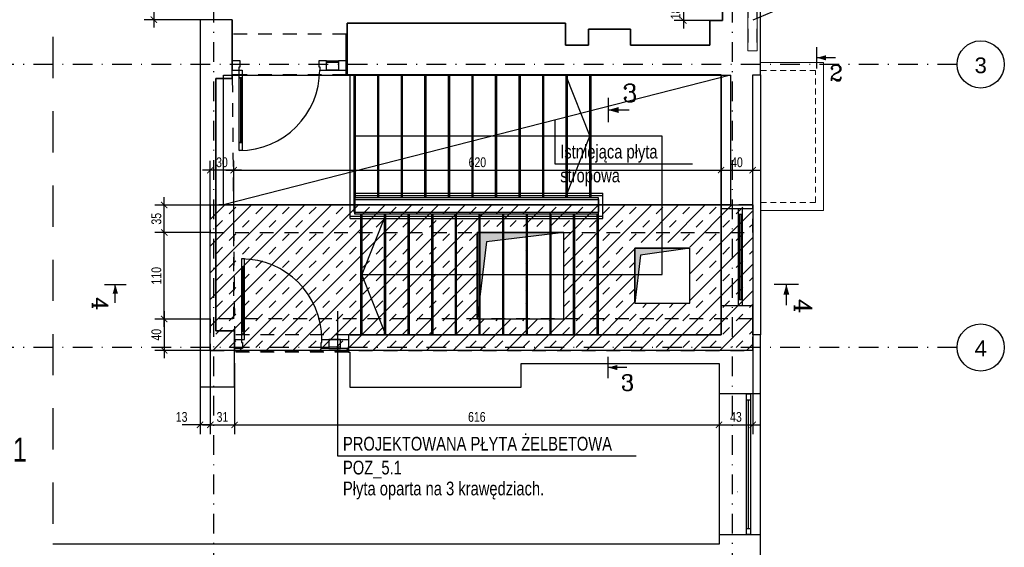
# Model space of a CAD drawing. Header units: metres. Extents: x -1979 to 4221, y -1333 to 1683.
# Tile 13 of 17: x 1361 to 2614, y -297 to 374. Entities that reach past the tile are written whole.
import ezdxf
from ezdxf.enums import TextEntityAlignment as Align

# ---------------------------------------------------------------- set-up
doc = ezdxf.new("R2010")
doc.units = ezdxf.units.M
doc.header["$LTSCALE"] = 50
doc.header["$MEASUREMENT"] = 0
for name, pattern in [('DASHDOTX2', [1, 0.5, -0.25, 0, -0.25]), ('DO', [1, 0.5, -0.24, 0.02, -0.24]), ('DP', [0.63, 0.35, -0.28]), ('Przer. długie kreski', [0.25, 0.15, -0.1])]:
    doc.linetypes.add(name, pattern=pattern)
for name, color, linetype in [('A_osie', 7, 'Continuous'), ('A_ściany', 7, 'Continuous'), ('BS_lpd', 1, 'DP'), ('BS_txs', 2, 'Continuous'), ('BS_wym', 1, 'Continuous'), ('BZ_odn', 1, 'Continuous'), ('BZ_osd', 1, 'DO'), ('BZ_szr', 1, 'Continuous'), ('BZ_txc', 1, 'Continuous'), ('BZ_txg', 3, 'Continuous'), ('BZ_txs', 2, 'Continuous'), ('BZ_wym', 1, 'Continuous'), ('k3_istniejace plyty stropowe', 7, 'Continuous'), ('K3_konstrukcja do wykonania', 2, 'Continuous'), ('k3_otwory', 3, 'Continuous'), ('k3_projektowane sciany', 2, 'Continuous'), ('k3_projektowany strop', 2, 'Continuous'), ('k3_sciany istn', 1, 'DP')]:
    doc.layers.add(name, color=color, linetype=linetype)
doc.styles.add('BIKTS', font='bikromsw.shx', dxfattribs={"width": 0.85})
doc.styles.add('BIKWYM', font='bikromsw.shx', dxfattribs={"width": 0.8})
doc.styles.add('GENERATED_STYLE_1', font='arial.ttf')
doc.styles.add('ROMANC', font='ROMANC.SHX', dxfattribs={"width": 0.9})
doc.dimstyles.new('BS_KP_50', dxfattribs={"dimscale": 0.5, "dimtxt": 25, "dimasz": 16, "dimexe": 24, "dimexo": 0, "dimgap": 0, "dimtad": 0, "dimdec": 1, "dimrnd": 0.5, "dimzin": 9, "dimdsep": 46, "dimtxsty": 'BIKWYM', "dimblk": 'ARCHTICK', "dimblk1": 'ARCHTICK', "dimblk2": 'WYM-KP', "dimcen": 0, "dimdle": 20, "dimclrd": 256, "dimclre": 256, "dimclrt": 7, "dimadec": 0, "dimazin": 0, "dimtfac": 0.033333, "dimtdec": 1, "dimtmove": 0, "dimatfit": 3, "dimldrblk": 'ARCHTICK', "dimfxl": 1, "dimtvp": 0.8, "dimtfillclr": 256, "dimtolj": 1, "dimarcsym": 0})
doc.dimstyles.new('BZ_BGR_50', dxfattribs={"dimscale": 0.5, "dimtxt": 25, "dimasz": 1.666667, "dimexe": 0, "dimexo": 0, "dimgap": 0, "dimtad": 0, "dimdec": 1, "dimrnd": 0.5, "dimzin": 9, "dimdsep": 46, "dimtxsty": 'BIKWYM', "dimblk": 'NONE', "dimcen": 0, "dimse1": 1, "dimse2": 1, "dimclrd": 256, "dimclre": 256, "dimclrt": 7, "dimadec": 0, "dimazin": 0, "dimtfac": 0.033333, "dimtdec": 1, "dimtmove": 0, "dimatfit": 3, "dimldrblk": 'NONE', "dimfxl": 1, "dimtvp": 0.8, "dimtolj": 1, "dimarcsym": 0})
doc.dimstyles.new('BZ_KP_50', dxfattribs={"dimscale": 0.5, "dimtxt": 25, "dimasz": 16, "dimexe": 24, "dimexo": 0, "dimgap": 0, "dimtad": 0, "dimdec": 1, "dimrnd": 0.5, "dimzin": 9, "dimdsep": 46, "dimtxsty": 'BIKWYM', "dimblk": 'ARCHTICK', "dimblk1": 'ARCHTICK', "dimblk2": 'WYM-KP', "dimcen": 0, "dimdle": 20, "dimclrd": 256, "dimclre": 256, "dimclrt": 7, "dimadec": 0, "dimazin": 0, "dimtfac": 0.033333, "dimtdec": 1, "dimtmove": 0, "dimatfit": 3, "dimfxl": 1, "dimtvp": 0.8, "dimtfillclr": 256, "dimtolj": 1, "dimarcsym": 0})

# ---------------------------------------------------------------- blocks, each defined once
blk = doc.blocks.new('ARROWHEAD_4')
at = {"color": 0, "linetype": 'Continuous', "lineweight": 0}
blk.add_line((0, 0), (-1, 0), dxfattribs=at)
at = {"color": 0, "linetype": 'Continuous', "lineweight": 0, "flags": 128}
blk.add_lwpolyline([(-1, 0.2679), (0, 0), (-1, -0.2679)], close=True, dxfattribs=at)
blk = doc.blocks.new('_ArchTick')
at = {"color": 0, "linetype": 'ByBlock', "const_width": 0.15}
blk.add_lwpolyline([(-0.5, -0.5), (0.5, 0.5)], dxfattribs=at)
blk = doc.blocks.new('*D219')
at = {"layer": 'BZ_wym', "lineweight": -2}
for p, q in [((1605.4, 564.4), (1519.6, 564.4)), ((1531.6, 574.4), (1531.6, 364.4)), ((1590.5, 374.4), (1519.6, 374.4))]:
    blk.add_line(p, q, dxfattribs=at)
at = {"layer": 'DEFPOINTS', "color": 0}
for p in [(1605.4, 564.4), (1531.6, 374.4), (1590.5, 374.4)]:
    blk.add_point(p, dxfattribs=at)
at = {"layer": 'BZ_wym', "lineweight": -2, "xscale": 8, "yscale": 8, "zscale": 8}
for p, rotation in [((1531.6, 564.4), 90), ((1531.6, 374.4), 270)]:
    blk.add_blockref('_ArchTick', p, dxfattribs=dict(at, rotation=rotation))
at = {"layer": 'BZ_wym', "color": 7, "insert": (1521.6, 469.4), "char_height": 12.5, "attachment_point": 5, "rotation": 90, "style": 'BIKWYM'}
blk.add_mtext('\\A1;190', dxfattribs=at)
blk = doc.blocks.new('WYM-KP')
blk.add_hatch(color=256).paths.add_polyline_path([(-3, 0, 1), (3, 0, 1)])
blk.add_circle((0, 0), 3)
blk = doc.blocks.new('ST2')
blk.add_line((13.77, 0), (0, 0))
blk.add_solid([(6.84, -1.95), (6.84, 1.95), (0, 0)])
blk = doc.blocks.new('eprzv')
blk.add_line((47.9, 0), (-47.9, 0))
at = {"xscale": 6, "yscale": 6, "zscale": 6, "rotation": 270}
blk.add_blockref('ST2', (0, 0), dxfattribs=at)
at = {"style": 'ROMANC'}
blk.add_attdef('PRZ', text='', height=70, rotation=270, dxfattribs=at).set_placement((32.1, -86), align=Align.CENTER)
blk = doc.blocks.new('*D241')
at = {"layer": 'BS_wym', "lineweight": -2}
for p, q in [((2205.5, 401.3), (2205.5, 363.4)), ((2281.6, 391.3), (2193.5, 391.3)), ((2238.9, 373.4), (2193.5, 373.4))]:
    blk.add_line(p, q, dxfattribs=at)
at = {"layer": 'DEFPOINTS', "color": 0}
for p in [(2281.6, 391.3), (2205.5, 373.4), (2238.9, 373.4)]:
    blk.add_point(p, dxfattribs=at)
at = {"layer": 'BS_wym', "lineweight": -2, "xscale": 8, "yscale": 8, "zscale": 8}
for p, rotation in [((2205.5, 391.3), 90), ((2205.5, 373.4), 270)]:
    blk.add_blockref('_ArchTick', p, dxfattribs=dict(at, rotation=rotation))
at = {"layer": 'BS_wym', "color": 7, "insert": (2195.5, 382.4), "char_height": 12.5, "attachment_point": 5, "rotation": 90, "style": 'BIKWYM'}
blk.add_mtext('\\A1;18', dxfattribs=at)
blk = doc.blocks.new('_None')
blk = doc.blocks.new('*D251')
at = {"layer": 'BZ_wym', "lineweight": -2}
for p, q in [((2293.6, -46.3), (2293.6, -152.9)), ((2250.8, -82.2), (2250.8, -152.9)), ((2240.8, -140.9), (2303.6, -140.9))]:
    blk.add_line(p, q, dxfattribs=at)
at = {"layer": 'DEFPOINTS', "color": 0}
for p in [(2293.6, -46.3), (2250.8, -82.2), (2293.6, -140.9)]:
    blk.add_point(p, dxfattribs=at)
at = {"layer": 'BZ_wym', "lineweight": -2, "xscale": 8, "yscale": 8, "zscale": 8, "rotation": 180}
blk.add_blockref('_ArchTick', (2250.8, -140.9), dxfattribs=at)
at = {"layer": 'BZ_wym', "lineweight": -2, "xscale": 8, "yscale": 8, "zscale": 8}
blk.add_blockref('_ArchTick', (2293.6, -140.9), dxfattribs=at)
at = {"layer": 'BZ_wym', "color": 7, "insert": (2272.2, -130.9), "char_height": 12.5, "attachment_point": 5, "style": 'BIKWYM'}
blk.add_mtext('\\A1;43', dxfattribs=at)
blk = doc.blocks.new('*D252')
at = {"layer": 'BZ_wym', "lineweight": -2}
for p, q in [((1634.4, -62.3), (1634.4, -152.9)), ((2250.8, -82.2), (2250.8, -152.9)), ((1624.4, -140.9), (2260.8, -140.9))]:
    blk.add_line(p, q, dxfattribs=at)
at = {"layer": 'DEFPOINTS', "color": 0}
for p in [(1634.4, -62.3), (2250.8, -82.2), (2250.8, -140.9)]:
    blk.add_point(p, dxfattribs=at)
at = {"layer": 'BZ_wym', "lineweight": -2, "xscale": 8, "yscale": 8, "zscale": 8, "rotation": 180}
blk.add_blockref('_ArchTick', (1634.4, -140.9), dxfattribs=at)
at = {"layer": 'BZ_wym', "lineweight": -2, "xscale": 8, "yscale": 8, "zscale": 8}
blk.add_blockref('_ArchTick', (2250.8, -140.9), dxfattribs=at)
at = {"layer": 'BZ_wym', "color": 7, "insert": (1942.6, -130.9), "char_height": 12.5, "attachment_point": 5, "style": 'BIKWYM'}
blk.add_mtext('\\A1;616', dxfattribs=at)
blk = doc.blocks.new('*D253')
at = {"layer": 'BZ_wym', "lineweight": -2}
for p, q in [((1603.6, -46.3), (1603.6, -152.9)), ((1634.4, -62.3), (1634.4, -152.9)), ((1593.6, -140.9), (1644.4, -140.9))]:
    blk.add_line(p, q, dxfattribs=at)
at = {"layer": 'DEFPOINTS', "color": 0}
for p in [(1603.6, -46.3), (1634.4, -62.3), (1634.4, -140.9)]:
    blk.add_point(p, dxfattribs=at)
at = {"layer": 'BZ_wym', "lineweight": -2, "xscale": 8, "yscale": 8, "zscale": 8, "rotation": 180}
blk.add_blockref('_ArchTick', (1603.6, -140.9), dxfattribs=at)
at = {"layer": 'BZ_wym', "lineweight": -2, "xscale": 8, "yscale": 8, "zscale": 8}
blk.add_blockref('_ArchTick', (1634.4, -140.9), dxfattribs=at)
at = {"layer": 'BZ_wym', "color": 7, "insert": (1619, -130.9), "char_height": 12.5, "attachment_point": 5, "style": 'BIKWYM'}
blk.add_mtext('\\A1;31', dxfattribs=at)
blk = doc.blocks.new('*D254')
at = {"layer": 'BZ_wym', "lineweight": -2}
for p, q in [((1603.6, -46.3), (1603.6, -152.9)), ((1590.5, -92.5), (1590.5, -152.9)), ((1590.5, -140.9), (1567.7, -140.9)), ((1603.6, -140.9), (1590.5, -140.9)), ((1603.6, -140.9), (1611.6, -140.9))]:
    blk.add_line(p, q, dxfattribs=at)
at = {"layer": 'DEFPOINTS', "color": 0}
for p in [(1603.6, -46.3), (1590.5, -92.5), (1590.5, -140.9)]:
    blk.add_point(p, dxfattribs=at)
at = {"layer": 'BZ_wym', "lineweight": -2, "xscale": 8, "yscale": 8, "zscale": 8}
blk.add_blockref('_ArchTick', (1590.5, -140.9), dxfattribs=at)
at = {"layer": 'BZ_wym', "lineweight": -2, "xscale": 8, "yscale": 8, "zscale": 8, "rotation": 180}
blk.add_blockref('_ArchTick', (1603.6, -140.9), dxfattribs=at)
at = {"layer": 'BZ_wym', "color": 7, "insert": (1567.1, -130.9), "char_height": 12.5, "attachment_point": 5, "style": 'BIKWYM'}
blk.add_mtext('\\A1;13', dxfattribs=at)
blk = doc.blocks.new('*D255')
at = {"layer": 'BZ_wym', "lineweight": -2}
for p, q in [((1545, 3.7), (1545, -56.3)), ((1603.6, -6.3), (1533, -6.3)), ((1603.6, -46.3), (1533, -46.3))]:
    blk.add_line(p, q, dxfattribs=at)
at = {"layer": 'DEFPOINTS', "color": 0}
for p in [(1603.6, -6.3), (1545, -46.3), (1603.6, -46.3)]:
    blk.add_point(p, dxfattribs=at)
at = {"layer": 'BZ_wym', "lineweight": -2, "xscale": 8, "yscale": 8, "zscale": 8}
for p, rotation in [((1545, -6.3), 90), ((1545, -46.3), 270)]:
    blk.add_blockref('_ArchTick', p, dxfattribs=dict(at, rotation=rotation))
at = {"layer": 'BZ_wym', "color": 7, "insert": (1535, -26.3), "char_height": 12.5, "attachment_point": 5, "rotation": 90, "style": 'BIKWYM'}
blk.add_mtext('\\A1;40', dxfattribs=at)
blk = doc.blocks.new('*D256')
at = {"layer": 'BZ_wym', "lineweight": -2}
for p, q in [((1545, -16.3), (1545, 113.7)), ((1603.6, 103.7), (1533, 103.7)), ((1603.6, -6.3), (1533, -6.3))]:
    blk.add_line(p, q, dxfattribs=at)
at = {"layer": 'DEFPOINTS', "color": 0}
for p in [(1545, 103.7), (1603.6, 103.7), (1603.6, -6.3)]:
    blk.add_point(p, dxfattribs=at)
at = {"layer": 'BZ_wym', "lineweight": -2, "xscale": 8, "yscale": 8, "zscale": 8}
for p, rotation in [((1545, 103.7), 90), ((1545, -6.3), 270)]:
    blk.add_blockref('_ArchTick', p, dxfattribs=dict(at, rotation=rotation))
at = {"layer": 'BZ_wym', "color": 7, "insert": (1535, 48.7), "char_height": 12.5, "attachment_point": 5, "rotation": 90, "style": 'BIKWYM'}
blk.add_mtext('\\A1;110', dxfattribs=at)
blk = doc.blocks.new('*D257')
at = {"layer": 'BZ_wym', "lineweight": -2}
for p, q in [((1603.6, 138.7), (1533, 138.7)), ((1545, 93.7), (1545, 148.7)), ((1603.6, 103.7), (1533, 103.7))]:
    blk.add_line(p, q, dxfattribs=at)
at = {"layer": 'DEFPOINTS', "color": 0}
for p in [(1545, 138.7), (1603.6, 138.7), (1603.6, 103.7)]:
    blk.add_point(p, dxfattribs=at)
at = {"layer": 'BZ_wym', "lineweight": -2, "xscale": 8, "yscale": 8, "zscale": 8}
for p, rotation in [((1545, 138.7), 90), ((1545, 103.7), 270)]:
    blk.add_blockref('_ArchTick', p, dxfattribs=dict(at, rotation=rotation))
at = {"layer": 'BZ_wym', "color": 7, "insert": (1535, 121.2), "char_height": 12.5, "attachment_point": 5, "rotation": 90, "style": 'BIKWYM'}
blk.add_mtext('\\A1;35', dxfattribs=at)
blk = doc.blocks.new('*D258')
at = {"layer": 'BZ_wym', "lineweight": -2}
for p, q in [((1603.6, 138.7), (1603.6, 195)), ((1633.3, 103.7), (1633.3, 195)), ((1643.3, 183), (1593.6, 183))]:
    blk.add_line(p, q, dxfattribs=at)
at = {"layer": 'DEFPOINTS', "color": 0}
for p in [(1603.6, 183), (1603.6, 138.7), (1633.3, 103.7)]:
    blk.add_point(p, dxfattribs=at)
at = {"layer": 'BZ_wym', "lineweight": -2, "xscale": 8, "yscale": 8, "zscale": 8, "rotation": 180}
blk.add_blockref('_ArchTick', (1603.6, 183), dxfattribs=at)
at = {"layer": 'BZ_wym', "lineweight": -2, "xscale": 8, "yscale": 8, "zscale": 8}
blk.add_blockref('_ArchTick', (1633.3, 183), dxfattribs=at)
at = {"layer": 'BZ_wym', "color": 7, "insert": (1618.4, 193), "char_height": 12.5, "attachment_point": 5, "style": 'BIKWYM'}
blk.add_mtext('\\A1;30', dxfattribs=at)
blk = doc.blocks.new('*D259')
at = {"layer": 'BZ_wym', "lineweight": -2}
for p, q in [((1633.3, 103.7), (1633.3, 195)), ((2253.4, 103.7), (2253.4, 195)), ((1623.3, 183), (2263.4, 183))]:
    blk.add_line(p, q, dxfattribs=at)
at = {"layer": 'DEFPOINTS', "color": 0}
for p in [(2253.4, 183), (1633.3, 103.7), (2253.4, 103.7)]:
    blk.add_point(p, dxfattribs=at)
at = {"layer": 'BZ_wym', "lineweight": -2, "xscale": 8, "yscale": 8, "zscale": 8, "rotation": 180}
blk.add_blockref('_ArchTick', (1633.3, 183), dxfattribs=at)
at = {"layer": 'BZ_wym', "lineweight": -2, "xscale": 8, "yscale": 8, "zscale": 8}
blk.add_blockref('_ArchTick', (2253.4, 183), dxfattribs=at)
at = {"layer": 'BZ_wym', "color": 7, "insert": (1943.3, 193), "char_height": 12.5, "attachment_point": 5, "style": 'BIKWYM'}
blk.add_mtext('\\A1;620', dxfattribs=at)
blk = doc.blocks.new('*D260')
at = {"layer": 'BZ_wym', "lineweight": -2}
for p, q in [((2253.4, 103.7), (2253.4, 195)), ((2293.6, 138.7), (2293.6, 195)), ((2243.4, 183), (2303.6, 183))]:
    blk.add_line(p, q, dxfattribs=at)
at = {"layer": 'DEFPOINTS', "color": 0}
for p in [(2293.6, 183), (2293.6, 138.7), (2253.4, 103.7)]:
    blk.add_point(p, dxfattribs=at)
at = {"layer": 'BZ_wym', "lineweight": -2, "xscale": 8, "yscale": 8, "zscale": 8, "rotation": 180}
blk.add_blockref('_ArchTick', (2253.4, 183), dxfattribs=at)
at = {"layer": 'BZ_wym', "lineweight": -2, "xscale": 8, "yscale": 8, "zscale": 8}
blk.add_blockref('_ArchTick', (2293.6, 183), dxfattribs=at)
at = {"layer": 'BZ_wym', "color": 7, "insert": (2273.5, 193), "char_height": 12.5, "attachment_point": 5, "style": 'BIKWYM'}
blk.add_mtext('\\A1;40', dxfattribs=at)

msp = doc.modelspace()

# ---------------------------------------------------------------- hatches: boundary and pattern name
at = {"layer": 'BZ_szr'}
h = msp.add_hatch(dxfattribs=at)
h.set_pattern_fill('BIK_ZELBET', color=256, scale=120, angle=45, style=0, pattern_type=2)
h.set_pattern_definition([(45, (-5712.064, 0), (-16.97056, 16.97056), []), (45, (-5720.55, 8.485), (-16.97056, 16.97056), [12, -12])])
h.paths.add_polyline_path([(1955.045, 91.968), (1975.155, 94.379), (1975.155, -6.281), (1946.595, -6.281), (1946.595, 22.497)])
h.paths.add_polyline_path([(2005.215, -6.281), (1976.655, -6.281), (1976.655, 94.558), (2005.215, 97.981)])
h.paths.add_polyline_path([(2005.215, 97.981), (2006.715, 98.161), (2006.715, -6.281), (2005.215, -6.281)])
h.paths.add_polyline_path([(2006.715, 98.161), (2035.275, 101.584), (2035.275, -6.281), (2006.715, -6.281)])
h.paths.add_polyline_path([(2053.095, -6.281), (2036.775, -6.281), (2036.775, 101.763), (2053.095, 103.719)])
h.paths.add_polyline_path([(2036.775, 101.763), (2053.095, 103.719), (2053.095, 111.219), (1943.095, 111.219), (1943.095, 1.219), (1946.595, 1.219), (1946.595, 22.497), (1955.045, 91.968), (1975.155, 94.379), (1975.155, 1.219), (1976.655, 1.219), (1976.655, 94.558), (2005.215, 97.981), (2005.215, 1.219), (2006.715, 1.219), (2006.715, 98.161), (2035.275, 101.584), (2035.275, 1.219), (2036.775, 1.219)])
h.paths.add_polyline_path([(2144.455, 21.223), (2147.998, 50.369), (2178.535, 50.369), (2178.535, 78.78), (2213.543, 83.723), (2213.543, 91.223), (2143.543, 91.223), (2143.543, 21.223)])
h.paths.add_polyline_path([(2213.543, 83.723), (2213.543, 13.723), (2143.543, 13.723), (2147.998, 50.369), (2178.535, 50.369), (2178.535, 78.78)])
h.paths.add_polyline_path([(2293.595, 138.719), (1603.595, 138.719), (1603.595, -46.281), (2293.595, -46.281)])
at = {"layer": 'k3_otwory'}
for points in [[(2053.095, 103.719), (1955.045, 91.968), (1943.095, -6.281), (1943.095, 103.719)], [(2213.543, 83.723), (2150.979, 74.889), (2143.543, 13.723), (2143.543, 83.723)]]:
    msp.add_hatch(color=256, dxfattribs=at).paths.add_polyline_path(points)

# ---------------------------------------------------------------- linework, layer by layer
at = {"linetype": 'Continuous'}
for p, q in [((1777.495, 356.119), (1777.495, 369.919)), ((2055.495, 304.419), (1777.495, 304.419)), ((2137.995, 304.419), (2084.495, 304.419)), ((1610.495, 299.669), (1610.495, -21.531)), ((1780.995, -26.281), (1999.121, -26.281)), ((1999.121, -26.281), (2253.395, -26.281))]:
    msp.add_line(p, q, dxfattribs=at)
at = {"layer": 'A_osie', "color": 18, "linetype": 'DASHDOTX2', "lineweight": 5}
for p in [(2351.084, 317.519), (2351.084, 317.519), (2351.084, -42.481), (2351.084, -42.481)]:
    msp.add_point(p, dxfattribs=at)
at = {"layer": 'A_ściany', "color": 1, "linetype": 'Continuous', "lineweight": 13}
for p, q in [((2303.595, 319.919), (2383.595, 319.919)), ((2383.595, 131.919), (2383.595, 319.919)), ((2303.595, 131.919), (2383.595, 131.919))]:
    msp.add_line(p, q, dxfattribs=at)
at = {"layer": 'A_ściany', "color": 1, "linetype": 'Przer. długie kreski', "lineweight": 13}
for p, q in [((2303.595, 309.919), (2373.595, 309.919)), ((2373.595, 141.919), (2373.595, 309.919)), ((2303.595, 141.919), (2373.595, 141.919))]:
    msp.add_line(p, q, dxfattribs=at)
at = {"layer": 'A_ściany', "linetype": 'Continuous', "flags": 128}
msp.add_lwpolyline([(2253.395, 10.519), (2253.395, -26.281)], dxfattribs=at)
at = {"layer": 'BS_lpd', "ltscale": 3}
msp.add_line((1403.394, 1297.606), (1403.394, -384.521), dxfattribs=at)
at = {"layer": 'BZ_osd'}
for p, q in [((1607.915, -479.16), (1607.915, 1354.61)), ((2267.915, -479.16), (2267.915, 1354.61)), ((2553.595, 317.519), (-1590.424, 317.519)), ((2553.595, -42.481), (-1590.424, -42.481))]:
    msp.add_line(p, q, dxfattribs=at)
at = {"layer": 'BZ_osd', "color": 7, "linetype": 'Continuous'}
for centre in [(2583.595, 317.519), (2583.595, -42.481)]:
    msp.add_circle(centre, 30, dxfattribs=at)
at = {"layer": 'BZ_txc'}
msp.add_lwpolyline([(2580.861, 431.971), (2430.505, 431.971), (2293.786, 373.844)], dxfattribs=at)
at = {"layer": 'k3_istniejace plyty stropowe'}
msp.add_line((2265.495, 303.719), (1620.495, 138.719), dxfattribs=at)
msp.add_lwpolyline([(2265.495, 138.719), (1620.495, 138.719), (1620.495, 303.719), (2265.495, 303.719), (2265.495, 138.719)], dxfattribs=at)
at = {"layer": 'K3_konstrukcja do wykonania', "linetype": 'Continuous', "lineweight": 13}
msp.add_lwpolyline([(2299.425, 457.419), (2299.425, 335.019), (2287.425, 335.019), (2287.425, 457.419), (2299.425, 457.419)], dxfattribs=at)
at = {"layer": 'K3_konstrukcja do wykonania', "linetype": 'DP', "lineweight": 13}
for points in [[(2287.925, 457.419), (2287.925, 335.019)], [(2298.925, 457.419), (2298.925, 335.019)]]:
    msp.add_lwpolyline(points, dxfattribs=at)
at = {"layer": 'k3_otwory'}
for points, elevation in [([(1943.095, 103.719), (1943.095, -6.281), (2053.095, -6.281), (2053.095, 103.719), (1943.095, 103.719)], 2386.199), ([(2053.095, 103.719), (1955.045, 91.968), (1943.095, -6.281), (1943.095, 103.719), (2053.095, 103.719)], 2386.199), ([(2143.543, 83.723), (2143.543, 13.723), (2213.543, 13.723), (2213.543, 83.723), (2143.543, 83.723)], 2271.199), ([(2213.543, 83.723), (2150.979, 74.889), (2143.543, 13.723), (2143.543, 83.723), (2213.543, 83.723)], 2271.199)]:
    msp.add_lwpolyline(points, dxfattribs=dict(at, elevation=elevation))
at = {"layer": 'k3_projektowane sciany', "color": 252, "linetype": 'Continuous'}
for p, q in [((1606.665, 374.419), (1606.415, 374.419)), ((1607.915, 374.419), (1606.665, 374.419)), ((1615.415, 374.419), (1607.915, 374.419)), ((1616.665, 374.419), (1615.415, 374.419)), ((1617.915, 374.419), (1616.665, 374.419))]:
    msp.add_line(p, q, dxfattribs=at)
at = {"layer": 'k3_projektowany strop'}
msp.add_lwpolyline([(2293.595, -46.281), (1603.595, -46.281), (1603.595, 138.719), (2293.595, 138.719), (2293.595, -46.281)], dxfattribs=at)
at = {"layer": 'k3_projektowany strop', "linetype": 'DP'}
for points in [[(2293.595, 138.719), (1603.595, 138.719), (1603.595, 103.719), (2293.595, 103.719)], [(2293.595, -6.281), (1603.595, -6.281), (1603.595, -46.281), (2293.595, -46.281)]]:
    msp.add_lwpolyline(points, close=True, dxfattribs=at)
for points in [[(1633.264, 103.719), (1633.264, -6.281)], [(2253.395, 103.719), (2253.395, -6.281)]]:
    msp.add_lwpolyline(points, dxfattribs=at)
at = {"layer": 'k3_sciany istn', "linetype": 'Continuous'}
for p, q in [((2255.095, 373.419), (2255.095, 390.719)), ((1606.415, 374.419), (1605.415, 374.419)), ((1631.495, 374.419), (1631.495, 321.919)), ((1777.495, 369.919), (2055.495, 369.919)), ((2055.495, 369.919), (2055.495, 341.919)), ((2238.895, 341.919), (2238.895, 373.419)), ((2238.895, 373.419), (2255.095, 373.419)), ((1631.495, 321.919), (1631.495, 356.119)), ((1776.495, 321.919), (1776.495, 356.119)), ((1776.495, 321.919), (1776.495, 356.119)), ((1776.495, 356.119), (1777.495, 356.119)), ((2084.495, 341.919), (2084.495, 362.419)), ((2084.495, 362.419), (2137.995, 362.419)), ((2137.995, 362.419), (2137.995, 341.919)), ((2055.495, 341.919), (2084.495, 341.919)), ((2137.995, 341.919), (2238.895, 341.919)), ((1631.495, 310.419), (1631.495, 321.919)), ((1631.495, 321.919), (1631.495, 310.419)), ((1641.495, 321.919), (1631.495, 321.919)), ((1631.495, 310.419), (1631.495, 321.919)), ((1640.295, 310.419), (1640.295, 314.419)), ((1640.295, 314.419), (1641.495, 314.419)), ((1641.495, 314.419), (1641.495, 321.919)), ((1741.495, 321.919), (1741.495, 314.419)), ((1751.495, 321.919), (1741.495, 321.919)), ((1741.495, 314.419), (1742.695, 314.419)), ((1742.695, 314.419), (1742.695, 310.419)), ((1751.495, 310.419), (1751.495, 321.919)), ((1751.495, 321.919), (1766.495, 321.919)), ((1751.495, 310.419), (1751.495, 321.919)), ((1766.495, 320.119), (1751.495, 320.119)), ((1776.495, 321.919), (1766.495, 321.919)), ((1766.495, 321.919), (1766.495, 310.419)), ((1766.495, 321.919), (1766.495, 310.419)), ((1776.495, 310.419), (1776.495, 321.919)), ((1776.495, 310.419), (1776.495, 321.919)), ((1776.495, 310.419), (1776.495, 321.919)), ((1631.495, 304.419), (1631.495, 310.419)), ((1631.495, 310.419), (1640.295, 310.419)), ((1635.995, 304.419), (1631.495, 304.419)), ((1631.495, 304.419), (1631.495, 299.669)), ((1640.295, 300.419), (1640.295, 310.419)), ((1640.295, 310.419), (1644.295, 310.419)), ((1644.295, 310.419), (1644.295, 300.419)), ((1742.695, 310.419), (1751.495, 310.419)), ((1766.495, 310.419), (1751.495, 310.419)), ((1751.495, 310.419), (1766.495, 310.419)), ((1766.495, 310.419), (1776.495, 310.419)), ((1776.495, 304.419), (1776.495, 310.419)), ((1781.434, 121.519), (1781.434, 304.419)), ((1786.434, 129.519), (1786.434, 304.419)), ((1787.434, 304.419), (1787.434, 153.419)), ((1788.194, 148.419), (1788.194, 304.419)), ((1816.664, 148.419), (1816.664, 304.419)), ((1818.164, 148.419), (1818.164, 304.419)), ((1846.635, 148.419), (1846.635, 304.419)), ((1848.135, 148.419), (1848.135, 304.419)), ((1876.605, 148.419), (1876.605, 304.419)), ((1878.105, 148.419), (1878.105, 304.419)), ((1906.575, 148.419), (1906.575, 304.419)), ((1908.075, 148.419), (1908.075, 304.419)), ((1936.545, 148.419), (1936.545, 304.419)), ((1938.045, 148.419), (1938.045, 304.419)), ((1966.515, 148.419), (1966.515, 304.419)), ((1968.015, 148.419), (1968.015, 304.419)), ((1996.486, 148.419), (1996.486, 304.419)), ((1997.986, 148.419), (1997.986, 304.419)), ((2026.456, 148.419), (2026.456, 304.419)), ((2027.956, 148.419), (2027.956, 304.419)), ((2055.217, 304.419), (2086.396, 226.419)), ((2084.495, 304.419), (2055.495, 304.419)), ((2056.426, 148.419), (2056.426, 304.419)), ((2057.926, 148.419), (2057.926, 304.419)), ((2086.396, 148.419), (2086.396, 304.419)), ((2087.896, 148.419), (2087.896, 304.419)), ((2238.895, 304.419), (2137.995, 304.419)), ((2253.395, 304.419), (2238.895, 304.419)), ((2253.395, 304.419), (2253.395, -26.281)), ((2253.395, -26.281), (2253.395, 304.419)), ((2303.595, 304.419), (2303.595, -26.281)), ((1631.495, 299.669), (1610.495, 299.669)), ((1640.295, 300.419), (1642.295, 300.419)), ((1640.295, 218.019), (1640.295, 300.419)), ((1644.295, 300.419), (1640.295, 300.419)), ((1642.295, 300.419), (1642.295, 218.019)), ((1642.295, 300.419), (1644.295, 300.419)), ((1642.295, 218.019), (1642.295, 300.419)), ((1642.295, 218.019), (1642.295, 300.419)), ((1644.295, 300.419), (1644.295, 218.019)), ((2178.535, 226.419), (1787.434, 226.419)), ((2055.217, 148.419), (2086.396, 226.419)), ((2178.535, 50.369), (2178.535, 226.419)), ((1642.295, 218.019), (1640.295, 218.019)), ((1640.295, 208.019), (1640.295, 218.019)), ((1640.295, 218.019), (1644.295, 218.019)), ((1644.295, 218.019), (1642.295, 218.019)), ((1644.295, 218.019), (1644.295, 208.019)), ((1644.295, 208.019), (1640.295, 208.019)), ((1786.434, 153.919), (2102.895, 153.919)), ((1786.434, 150.919), (2102.895, 150.919)), ((1787.434, 153.419), (1787.434, 127.019)), ((2102.895, 121.519), (2102.895, 153.919)), ((1786.434, 145.919), (2097.895, 145.919)), ((1787.434, 148.419), (2096.895, 148.419)), ((1787.434, 127.019), (1787.434, 148.419)), ((1787.434, 148.419), (2096.895, 148.419)), ((2096.895, 148.419), (2096.895, -26.281)), ((2096.895, 148.419), (2096.895, 127.019)), ((2097.895, 129.519), (2097.895, 145.919)), ((1786.434, 129.519), (2097.895, 129.519)), ((2096.895, 127.019), (1787.434, 127.019)), ((2096.895, 127.019), (1787.434, 127.019)), ((1794.795, 127.019), (1794.795, -26.281)), ((1796.295, 127.019), (1796.295, -26.281)), ((1826.935, 127.019), (1796.295, 50.369)), ((1824.855, 127.019), (1824.855, -26.281)), ((1826.355, 127.019), (1826.355, -26.281)), ((1854.915, 127.019), (1854.915, -26.281)), ((1856.415, 127.019), (1856.415, -26.281)), ((1884.975, 127.019), (1884.975, -26.281)), ((1886.475, 127.019), (1886.475, -26.281)), ((1915.035, 127.019), (1915.035, -26.281)), ((1916.535, 127.019), (1916.535, -26.281)), ((1945.095, 127.019), (1945.095, -26.281)), ((1946.595, 127.019), (1946.595, -26.281)), ((1975.155, 127.019), (1975.155, -26.281)), ((1976.655, 127.019), (1976.655, -26.281)), ((2005.215, 127.019), (2005.215, -26.281)), ((2006.715, 127.019), (2006.715, -26.281)), ((2035.275, 127.019), (2035.275, -26.281)), ((2036.775, 127.019), (2036.775, -26.281)), ((2065.335, 127.019), (2065.335, -26.281)), ((2066.835, 127.019), (2066.835, -26.281)), ((2095.395, 127.019), (2095.395, -26.281)), ((2293.595, 134.019), (2253.395, 134.019)), ((2275.595, 10.519), (2275.595, 134.019)), ((2280.595, 126.519), (2275.595, 126.519)), ((2277.095, 18.019), (2277.095, 126.519)), ((2279.095, 18.019), (2279.095, 126.519)), ((2280.595, 10.519), (2280.595, 134.019)), ((2293.595, 134.019), (2293.595, 10.519)), ((1781.434, 124.519), (2102.895, 124.519)), ((1781.434, 121.519), (2102.895, 121.519)), ((1643.195, 70.119), (1643.195, 60.119)), ((1647.195, 70.119), (1643.195, 70.119)), ((1647.195, 60.119), (1647.195, 70.119)), ((1645.195, 60.119), (1643.195, 60.119)), ((1643.195, 60.119), (1643.195, -22.281)), ((1643.195, 60.119), (1647.195, 60.119)), ((1645.195, -22.281), (1645.195, 60.119)), ((1647.195, 60.119), (1645.195, 60.119)), ((1645.195, 60.119), (1645.195, -22.281)), ((1645.195, 60.119), (1645.195, -22.281)), ((1647.195, -22.281), (1647.195, 60.119)), ((1796.295, 50.369), (2178.535, 50.369)), ((1826.935, -26.281), (1796.295, 50.369)), ((2280.595, 18.019), (2275.595, 18.019)), ((2293.595, 10.519), (2253.395, 10.519)), ((1610.495, -21.531), (1634.395, -21.531)), ((1634.395, -21.531), (1634.395, -26.281)), ((1643.195, -22.281), (1645.195, -22.281)), ((1647.195, -22.281), (1643.195, -22.281)), ((1643.195, -22.281), (1643.195, -32.281)), ((1645.195, -22.281), (1647.195, -22.281)), ((1647.195, -32.281), (1647.195, -22.281)), ((1634.395, -26.281), (1634.395, -32.281)), ((1634.395, -32.281), (1634.395, -43.781)), ((1634.395, -43.781), (1634.395, -32.281)), ((1634.395, -32.281), (1643.195, -32.281)), ((1634.395, -32.281), (1634.395, -43.781)), ((1643.195, -32.281), (1643.195, -36.281)), ((1643.195, -32.281), (1647.195, -32.281)), ((1643.195, -36.281), (1644.395, -36.281)), ((1644.395, -36.281), (1644.395, -43.781)), ((1744.395, -43.781), (1744.395, -36.281)), ((1744.395, -36.281), (1745.595, -36.281)), ((1745.595, -36.281), (1745.595, -32.281)), ((1745.595, -32.281), (1754.395, -32.281)), ((1754.395, -32.281), (1754.395, -43.781)), ((1769.395, -32.281), (1754.395, -32.281)), ((1754.395, -32.281), (1754.395, -43.781)), ((1754.395, -32.281), (1769.395, -32.281)), ((1769.395, -43.781), (1769.395, -32.281)), ((1769.395, -32.281), (1779.395, -32.281)), ((1769.395, -43.781), (1769.395, -32.281)), ((1779.395, -26.281), (1779.395, -32.281)), ((1779.395, -32.281), (1779.395, -43.781)), ((1779.395, -32.281), (1779.395, -43.781)), ((1779.395, -32.281), (1779.395, -43.781)), ((1634.395, -43.781), (1634.395, -48.281)), ((1644.395, -43.781), (1634.395, -43.781)), ((1754.395, -43.781), (1744.395, -43.781)), ((1769.395, -41.981), (1754.395, -41.981)), ((1754.395, -43.781), (1769.395, -43.781)), ((1779.395, -43.781), (1769.395, -43.781)), ((1779.395, -43.781), (1779.395, -48.281)), ((2303.595, -101.481), (2250.795, -101.481)), ((2250.795, -101.481), (2250.795, -280.481)), ((2285.595, -280.481), (2285.595, -101.481)), ((2285.595, -101.481), (2290.595, -101.481)), ((2285.595, -108.981), (2290.595, -108.981)), ((2288.095, -272.981), (2288.095, -108.981)), ((2290.595, -101.481), (2290.595, -280.481)), ((2303.595, -280.481), (2303.595, -101.481)), ((2285.595, -272.981), (2290.595, -272.981)), ((2290.595, -280.481), (2285.595, -280.481))]:
    msp.add_line(p, q, dxfattribs=at)
at = {"layer": 'k3_sciany istn', "linetype": 'DP'}
for p, q in [((1776.495, 356.119), (1631.495, 356.119)), ((1776.495, 304.419), (1631.495, 304.419)), ((1779.395, -26.281), (1634.395, -26.281)), ((1779.395, -48.281), (1634.395, -48.281))]:
    msp.add_line(p, q, dxfattribs=at)
at = {"layer": 'k3_sciany istn', "color": 251, "linetype": 'DP'}
msp.add_line((1631.495, 299.669), (1634.395, -21.531), dxfattribs=at)
at = {"layer": 'k3_sciany istn', "linetype": 'Continuous', "flags": 128}
for points in [[(2255.095, 390.719), (2255.095, 373.419)], [(2303.595, 304.419), (2303.595, 390.719)], [(1590.495, 374.419), (1590.495, -92.531)], [(1631.495, 374.419), (1590.495, 374.419)], [(1631.495, 299.669), (1631.495, 374.419)], [(2055.495, 369.919), (1777.495, 369.919)], [(1777.495, 369.919), (1777.495, 304.419)], [(2055.495, 341.919), (2055.495, 369.919)], [(2255.095, 373.419), (2238.895, 373.419)], [(2238.895, 373.419), (2238.895, 341.919)], [(1777.495, 356.119), (1776.495, 356.119)], [(1777.495, 304.419), (1777.495, 356.119)], [(2137.995, 362.419), (2084.495, 362.419)], [(2084.495, 362.419), (2084.495, 341.919)], [(2137.995, 341.919), (2137.995, 362.419)], [(2084.495, 341.919), (2055.495, 341.919)], [(2238.895, 341.919), (2137.995, 341.919)], [(1776.495, 304.419), (1777.495, 304.419)], [(1777.495, 304.419), (2055.495, 304.419)], [(2055.495, 304.419), (2084.495, 304.419)], [(2084.495, 304.419), (2137.995, 304.419)], [(2137.995, 304.419), (2238.895, 304.419)], [(2238.895, 304.419), (2253.395, 304.419)], [(2253.395, 304.419), (2253.395, 134.019)], [(2293.595, 304.419), (2303.595, 304.419)], [(2293.595, 134.019), (2293.595, 304.419)], [(1610.495, -21.531), (1610.495, 299.669)], [(1610.495, 299.669), (1631.495, 299.669)], [(2293.595, -26.281), (2293.595, 10.519)], [(1634.395, -21.531), (1610.495, -21.531)], [(1634.395, -92.531), (1634.395, -21.531)], [(1780.995, -26.281), (1779.395, -26.281)], [(1999.121, -26.281), (1780.995, -26.281)], [(2253.395, -26.281), (1999.121, -26.281)], [(2303.595, -26.281), (2293.595, -26.281)], [(2303.595, -101.481), (2303.595, -26.281)], [(1779.395, -48.281), (1780.995, -48.281)], [(1780.995, -48.281), (1780.995, -92.981)], [(1999.121, -62.981), (2250.795, -62.981)], [(1999.121, -92.981), (1999.121, -62.981)], [(2250.795, -62.981), (2250.795, -101.481)], [(1590.495, -92.531), (1634.395, -92.531)], [(1780.995, -92.981), (1999.121, -92.981)], [(2250.795, -280.481), (2303.595, -280.481)], [(2250.795, -280.481), (2250.795, -292.488)], [(2303.595, -349.821), (2303.595, -280.481)], [(2250.795, -292.488), (1403.394, -292.488)]]:
    msp.add_lwpolyline(points, dxfattribs=at)
at = {"layer": 'k3_sciany istn', "linetype": 'Continuous'}
for centre, start, end in [((1640.295, 310.419), 270, 0), ((1643.195, -32.281), 0, 90)]:
    msp.add_arc(centre, 102.4, start, end, dxfattribs=at)

# ---------------------------------------------------------------- block references
at = {"layer": 'BZ_txg'}
ref = msp.add_blockref('eprzv', (2375.154, 325.958), dxfattribs=dict(at, xscale=-0.2857142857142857, yscale=0.2857142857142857, zscale=0.2857142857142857, rotation=90))
ref.add_attrib('PRZ', '2', dxfattribs={"layer": '0', "height": 20, "style": 'ROMANC'}).set_placement((2399.722, 296.777), align=Align.CENTER)
at = {"layer": 'BZ_txg', "xscale": 0.3214285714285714, "yscale": 0.3214285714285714, "zscale": 0.3214285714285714, "rotation": 90}
msp.add_blockref('eprzv', (2109.776, 259.508), dxfattribs=at).add_auto_attribs({'PRZ': '3'})
at = {"layer": 'BZ_txg'}
ref = msp.add_blockref('eprzv', (1482.728, 37.723), dxfattribs=dict(at, xscale=-0.2857142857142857, yscale=0.2857142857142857, zscale=0.2857142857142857))
ref.add_attrib('PRZ', '4', dxfattribs={"layer": '0', "height": 20, "rotation": 270, "style": 'ROMANC'}).set_placement((1453.547, 13.155), align=Align.CENTER)
at = {"layer": 'BZ_txg', "xscale": 0.3214285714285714, "yscale": 0.3214285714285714, "zscale": 0.3214285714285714}
msp.add_blockref('eprzv', (2336.349, 37.723), dxfattribs=at).add_auto_attribs({'PRZ': '4'})
at = {"layer": 'BZ_txg'}
ref = msp.add_blockref('eprzv', (2109.776, -68.041), dxfattribs=dict(at, xscale=-0.2857142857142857, yscale=0.2857142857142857, zscale=0.2857142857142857, rotation=90))
ref.add_attrib('PRZ', '3', dxfattribs={"layer": '0', "height": 20, "style": 'ROMANC'}).set_placement((2134.344, -97.222), align=Align.CENTER)
at = {"layer": 'k3_sciany istn', "linetype": 'Continuous', "xscale": 0.0912, "yscale": 0.0912, "zscale": 0.0912, "rotation": 0.9928906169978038}
msp.add_blockref('ARROWHEAD_4', (2274.011, -226.293), dxfattribs=at)

# ---------------------------------------------------------------- texts
at = {"layer": 'BS_txs', "style": 'BIKTS', "width": 0.8}
msp.add_text('Konstrukcja stalowa POZ_6.1', height=30.625, dxfattribs=at).set_placement((938.9, -187.819))
at = {"layer": 'BZ_osd', "color": 7, "linetype": 'Continuous', "style": 'GENERATED_STYLE_1'}
for tag, p in [('3', (2583.595, 316.376)), ('4', (2583.595, -43.624))]:
    msp.add_attdef(tag, text='1', height=20, dxfattribs=at).set_placement(p, align=Align.MIDDLE_CENTER)
at = {"layer": 'BZ_txs', "style": 'BIKTS', "width": 0.8}
for s, p in [('PROJEKTOWANA PŁYTA ŻELBETOWA', (1772.32, -173.694)), ('Płyta oparta na 3 krawędziach.', (1772.32, -230.622))]:
    msp.add_text(s, height=17.5, dxfattribs=at).set_placement(p)
at = {"layer": 'BZ_txs', "color": 3, "style": 'BIKTS', "width": 0.8}
msp.add_text('POZ_5.1', height=17.5, dxfattribs=at).set_placement((1772.32, -204.05))
at = {"layer": 'k3_istniejace plyty stropowe', "style": 'BIKTS', "width": 0.8}
for s, p in [('Istniejąca płyta ', (2048.72, 197.896)), ('stropowa', (2048.72, 167.54))]:
    msp.add_text(s, height=17.5, dxfattribs=at).set_placement(p)

# ---------------------------------------------------------------- dimensions: what is measured, and where the dimension line sits
at = {"layer": 'BS_wym'}
dim = msp.add_linear_dim(base=(2205.525, 373.419), p1=(2281.595, 391.319), p2=(2238.895, 373.419), angle=90, dimstyle='BS_KP_50', override={"dimdec": 0, "dimrnd": 1, "dimatfit": 1}, dxfattribs=at)
dim.commit()
dim.dimension.update_dxf_attribs({"geometry": '*D241', "text_midpoint": (2195.525, 382.369)})
at = {"layer": 'BZ_wym'}
for base, p1, p2, picture, middle in [((1531.625, 374.419), (1605.415, 564.419), (1590.495, 374.419), '*D219', (1521.625, 469.419)), ((1544.956, 138.719), (1603.595, 103.719), (1603.595, 138.719), '*D257', (1534.956, 121.219)), ((1544.956, 103.719), (1603.595, -6.281), (1603.595, 103.719), '*D256', (1534.956, 48.719)), ((1544.956, -46.281), (1603.595, -6.281), (1603.595, -46.281), '*D255', (1534.956, -26.281))]:
    dim = msp.add_linear_dim(base=base, p1=p1, p2=p2, angle=90, dimstyle='BZ_KP_50', override={"dimdec": 0, "dimrnd": 1, "dimatfit": 1}, dxfattribs=at)
    dim.commit()
    dim.dimension.update_dxf_attribs({"geometry": picture, "text_midpoint": middle})
for base, p1, p2, picture, middle in [((1603.595, 183.021), (1633.264, 103.719), (1603.595, 138.719), '*D258', (1618.43, 193.021)), ((2253.395, 183.021), (1633.264, 103.719), (2253.395, 103.719), '*D259', (1943.33, 193.021)), ((2293.595, 183.021), (2253.395, 103.719), (2293.595, 138.719), '*D260', (2273.495, 193.021)), ((1590.495, -140.86), (1603.595, -46.281), (1590.495, -92.531), '*D254', (1567.114, -130.86)), ((1634.395, -140.86), (1603.595, -46.281), (1634.395, -62.312), '*D253', (1618.995, -130.86)), ((2293.595, -140.86), (2250.795, -82.231), (2293.595, -46.281), '*D251', (2272.195, -130.86)), ((2250.795, -140.86), (1634.395, -62.312), (2250.795, -82.231), '*D252', (1942.595, -130.86))]:
    dim = msp.add_linear_dim(base=base, p1=p1, p2=p2, dimstyle='BZ_KP_50', override={"dimdec": 0, "dimrnd": 1, "dimatfit": 1}, dxfattribs=at)
    dim.commit()
    dim.dimension.update_dxf_attribs({"geometry": picture, "text_midpoint": middle})

# ---------------------------------------------------------------- leaders
at = {"layer": 'BZ_odn'}
for points in [[(2041.72, 246.475), (2041.72, 191.165), (2217.053, 191.165)], [(1765.32, 3.749), (1765.32, -180.425), (2145.5, -180.425)]]:
    msp.add_leader(points, dimstyle='BZ_BGR_50', dxfattribs=at)

doc.saveas('drawing.dxf')
